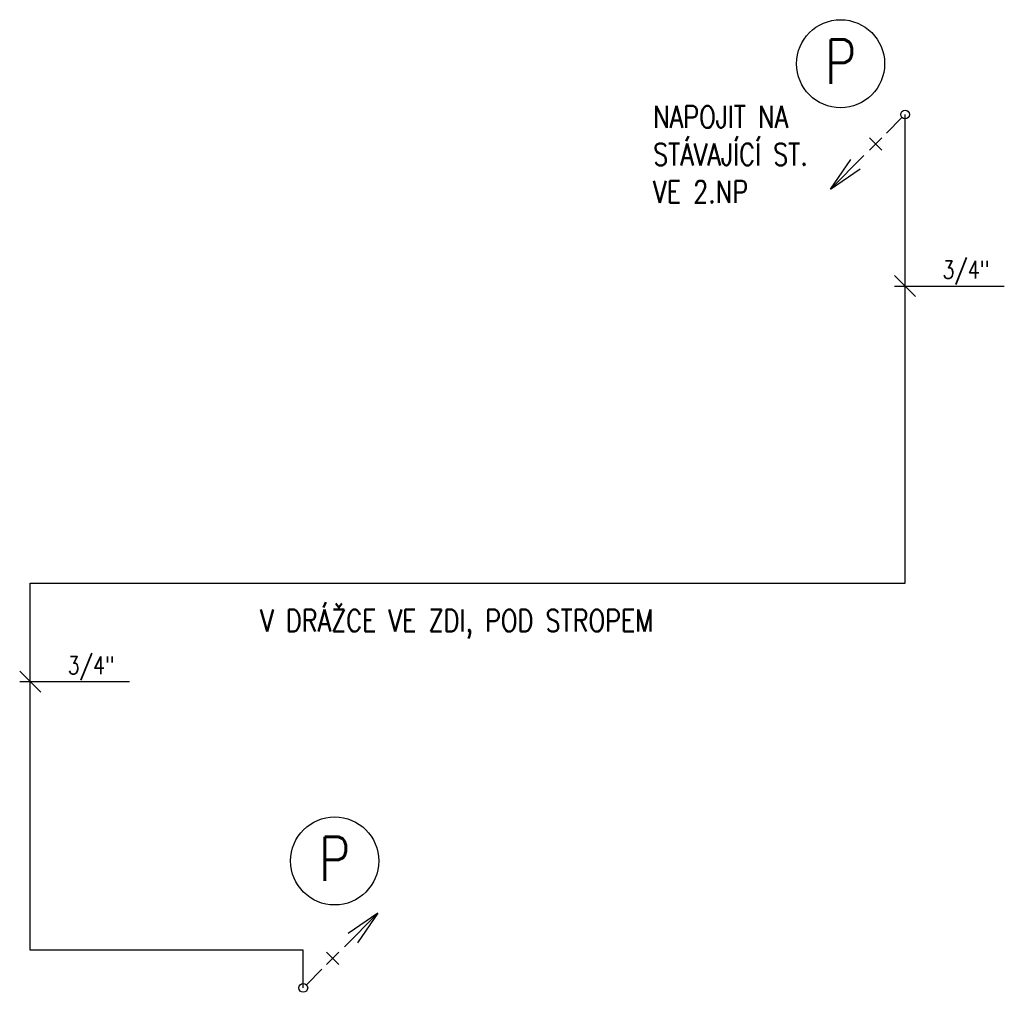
# Model space of a CAD drawing. Extents: x -388847 to -134749, y 81682 to 194994.
# Tile 18 of 23: x -194481 to -188889, y 145476 to 150998. Entities that reach past the tile are written whole.
import ezdxf
from ezdxf.enums import TextEntityAlignment as Align

# ---------------------------------------------------------------- set-up
doc = ezdxf.new("R2010")
doc.units = 0
doc.header["$MEASUREMENT"] = 0
doc.linetypes.add('DIVIDE', pattern=[1.25, 0.5, -0.25, 0, -0.25, 0, -0.25])
for name, color, linetype in [('ZT-PLYN', 40, 'PLYN'), ('ZT-PLYNS', 4, 'Continuous'), ('ZT-TEXT', 2, 'Continuous')]:
    doc.layers.add(name, color=color, linetype=linetype)
doc.styles.add('C', font='simplexc', dxfattribs={"width": 0.8})
doc.styles.add('SIMPLEX', font='SIMPLEX.shx', dxfattribs={"width": 0.8})
doc.linetypes.add('PLYN', pattern='A,5,-0.2,[1,ZT01-R14,S=0.2,R=0,X=0,Y=0],-0.6', length=5.8)

# ---------------------------------------------------------------- blocks, each defined once
blk = doc.blocks.new('SPLH')
at = {"layer": 'ZT-PLYNS', "color": 2}
for p, q in [((233.3, 233.3), (424.3, 424.3)), ((424.3, 424.3), (255, 308.7)), ((424.3, 424.3), (308.7, 255)), ((202.5, 132.4), (132.4, 202.5)), ((132.4, 132.4), (202.5, 202.5)), ((17.7, 17.7), (106.2, 106.2))]:
    blk.add_line(p, q, dxfattribs=at)
at = {"layer": 'ZT-PLYNS'}
blk.add_circle((0, 0), 25, dxfattribs=at)
blk = doc.blocks.new('CST')
at = {"color": 2}
blk.add_circle((0, 0), 250, dxfattribs=at)
at = {"color": 1, "style": 'SIMPLEX', "width": 0.8}
blk.add_attdef('CISLO\\STOUPACKY', text='', height=250, dxfattribs=at).set_placement((0, -113.2), align=Align.CENTER)

msp = doc.modelspace()

# ---------------------------------------------------------------- linework, layer by layer
at = {"layer": 'ZT-PLYN', "color": 40, "linetype": 'PLYN', "ltscale": 300}
for p, q in [((-189452.6, 147798.3), (-189452.6, 150459.6)), ((-194420.7, 145716.2), (-194420.7, 147798.3)), ((-194420.7, 147798.3), (-189452.6, 147798.3)), ((-192870.2, 145716.2), (-194420.7, 145716.2)), ((-192870.2, 145501.4), (-192870.2, 145716.2))]:
    msp.add_line(p, q, dxfattribs=at)
at = {"layer": 'ZT-TEXT', "linetype": 'ByBlock'}
for p, q in [((-189392.6, 149425.7), (-189512.6, 149545.7)), ((-189512.6, 149485.7), (-188889, 149485.7)), ((-194360.7, 147180.2), (-194480.7, 147300.2)), ((-194480.7, 147240.2), (-193857.1, 147240.2))]:
    msp.add_line(p, q, dxfattribs=at)

# ---------------------------------------------------------------- block references
at = {"layer": 'ZT-PLYNS', "color": 40, "linetype": 'PLYN', "ltscale": 300}
for p in [(-189818.9, 150747.6), (-192691.9, 146222.1)]:
    msp.add_blockref('CST', p, dxfattribs=at).add_auto_attribs({'CISLO\\STOUPACKY': 'P'})
at = {"layer": 'ZT-PLYNS', "color": 131, "linetype": 'DIVIDE', "ltscale": 300, "rotation": 180}
msp.add_blockref('SPLH', (-189452.6, 150459.6), dxfattribs=at)
at = {"layer": 'ZT-PLYNS', "color": 131, "linetype": 'DIVIDE', "ltscale": 300}
msp.add_blockref('SPLH', (-192870.2, 145501.4), dxfattribs=at)

# ---------------------------------------------------------------- texts
at = {"layer": 'ZT-PLYN', "color": 2, "linetype": 'Continuous', "style": 'C', "width": 0.8}
msp.add_text('V DRÁŽCE VE ZDI, POD STROPEM', height=125, dxfattribs=at).set_placement((-193114.6, 147523.7))
at = {"layer": 'ZT-TEXT', "style": 'C', "width": 0.8}
for s, height, p in [('NAPOJIT NA', 125, (-190883.5, 150382.9)), ('STÁVAJÍCÍ ST.', 125, (-190883.5, 150170.6)), ('VE 2.NP', 125, (-190883.5, 149957.7)), ('3/4"', 100, (-189240.3, 149528)), ('3/4"', 100, (-194208.4, 147282.4))]:
    msp.add_text(s, height=height, dxfattribs=at).set_placement(p)

doc.saveas('drawing.dxf')
